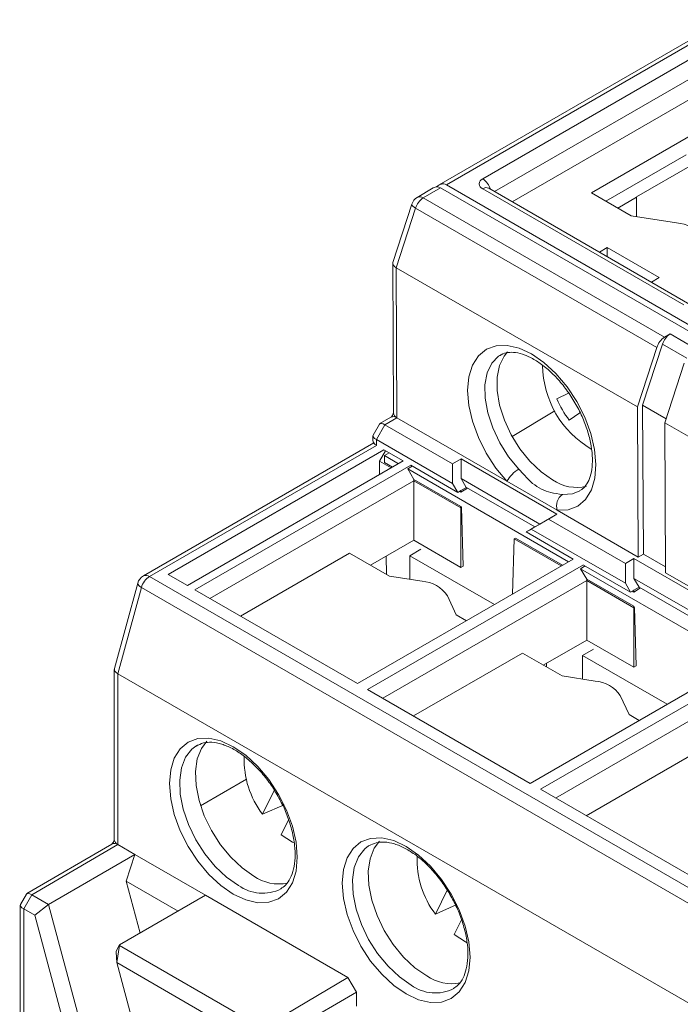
# Model space of a CAD drawing. Header units: millimetres. Extents: x 0 to 420, y 0 to 297.
# Tile 6 of 11: x 311 to 338, y 81 to 121. Entities that reach past the tile are written whole.
import ezdxf

# ---------------------------------------------------------------- set-up
doc = ezdxf.new("R2010")
doc.units = ezdxf.units.MM

msp = doc.modelspace()

# ---------------------------------------------------------------- linework, layer by layer
at = {"color": 7, "linetype": 'Continuous', "lineweight": 15}
for p, q in [((331.546, 113.954), (344.579, 121.477)), ((339.182, 120.8), (328.527, 114.648)), ((339.432, 120.775), (328.825, 114.651)), ((330.327, 114.897), (339.971, 120.464)), ((334.824, 114.315), (339.096, 116.781)), ((335.413, 113.975), (338.738, 115.895)), ((338.978, 115.479), (336.68, 114.153)), ((328.285, 114.521), (327.622, 114.134)), ((328.583, 114.524), (327.872, 114.11)), ((359.554, 96.645), (328.583, 114.524)), ((359.796, 96.772), (328.825, 114.651)), ((338.644, 109.687), (330.327, 114.489)), ((338.894, 109.712), (330.577, 114.513)), ((327.872, 114.11), (337.842, 108.354)), ((336.469, 113.365), (334.824, 114.315)), ((336.688, 114.139), (335.914, 113.686)), ((336.68, 114.153), (336.688, 114.139)), ((336.688, 113.331), (336.688, 114.139)), ((327.398, 113.856), (326.614, 111.435)), ((327.553, 113.688), (326.756, 111.226)), ((337.523, 107.932), (327.553, 113.688)), ((338.343, 113.075), (336.469, 113.365)), ((335.472, 112.056), (335.153, 111.872)), ((337.623, 110.815), (335.472, 112.056)), ((335.472, 111.687), (335.472, 112.056)), ((326.609, 111.403), (326.637, 105.227)), ((336.726, 105.47), (326.756, 111.226)), ((326.756, 111.226), (326.784, 105.023)), ((337.304, 110.63), (337.623, 110.815)), ((337.842, 108.354), (338.076, 108.49)), ((338.076, 108.49), (339.208, 107.837)), ((336.726, 105.47), (337.523, 107.932)), ((337.757, 108.068), (336.938, 105.54)), ((331.073, 107.622), (331.029, 107.595)), ((338.654, 107.279), (337.857, 104.817)), ((333.393, 105.807), (333.876, 106.039)), ((336.726, 105.47), (336.754, 99.268)), ((336.938, 105.54), (337.91, 104.979)), ((336.938, 105.54), (336.966, 99.391)), ((326.534, 105.048), (326.082, 104.784)), ((326.784, 105.023), (326.289, 104.735)), ((331.331, 102.398), (326.784, 105.023)), ((331.545, 104.248), (333.308, 105.308)), ((334.346, 105.23), (333.903, 104.928)), ((326.063, 104.765), (325.798, 104.304)), ((326.289, 104.735), (325.937, 104.121)), ((326.289, 104.735), (329.082, 103.122)), ((346.625, 99.755), (337.857, 104.817)), ((337.885, 98.615), (337.857, 104.817)), ((325.791, 104.276), (325.792, 104.081)), ((325.822, 103.983), (316.305, 98.488)), ((329.084, 102.305), (325.937, 104.121)), ((326.245, 103.704), (317.324, 98.553)), ((326.068, 103.235), (326.309, 103.663)), ((327.043, 103.239), (326.245, 103.7)), ((326.463, 103.574), (326.272, 103.46)), ((326.272, 103.46), (326.848, 103.127)), ((326.276, 103.173), (326.272, 103.46)), ((318.124, 98.091), (327.046, 103.241)), ((318.431, 97.914), (327.352, 103.064)), ((326.068, 102.677), (326.068, 103.235)), ((326.551, 102.956), (326.068, 103.235)), ((326.601, 102.985), (326.276, 103.173)), ((327.227, 102.908), (327.415, 103.025)), ((329.297, 101.938), (327.356, 103.059)), ((329.082, 103.122), (329.435, 103.328)), ((329.082, 103.122), (329.084, 102.305)), ((329.435, 103.328), (333.395, 101.043)), ((329.437, 102.511), (329.435, 103.328)), ((327.227, 102.908), (333.872, 99.072)), ((327.482, 102.476), (327.227, 102.908)), ((327.482, 102.418), (319.055, 97.554)), ((329.427, 101.354), (327.482, 102.476)), ((327.482, 102.418), (327.482, 102.476)), ((327.482, 99.961), (327.482, 102.418)), ((329.427, 101.296), (327.482, 102.418)), ((329.297, 101.938), (329.084, 102.305)), ((329.427, 102.016), (329.651, 102.146)), ((332.69, 100.633), (329.437, 102.511)), ((329.437, 102.511), (329.649, 102.147)), ((333.409, 101.199), (331.331, 102.398)), ((329.424, 102.012), (329.297, 101.938)), ((329.366, 101.978), (329.427, 101.944)), ((329.424, 102.018), (329.427, 102.016)), ((329.427, 101.944), (329.703, 102.114)), ((329.427, 101.944), (329.427, 102.016)), ((329.652, 102.143), (332.478, 100.512)), ((329.452, 101.31), (329.427, 101.354)), ((329.427, 101.296), (329.427, 101.354)), ((329.452, 101.31), (329.427, 101.296)), ((329.427, 101.296), (329.427, 98.838)), ((329.452, 101.31), (329.525, 98.895)), ((333.395, 101.043), (332.69, 100.633)), ((333.395, 101.043), (333.042, 100.836)), ((336.754, 99.268), (333.409, 101.199)), ((332.336, 100.427), (333.042, 100.836)), ((332.48, 100.512), (332.69, 100.633)), ((333.042, 100.836), (336.224, 98.999)), ((332.336, 100.427), (332.125, 100.305)), ((332.252, 100.379), (332.125, 100.305)), ((334.067, 99.184), (332.125, 100.305)), ((332.255, 100.384), (332.192, 100.347)), ((332.192, 100.347), (332.195, 100.346)), ((332.479, 100.513), (332.255, 100.384)), ((332.255, 100.384), (332.258, 100.382)), ((336.226, 98.182), (332.336, 100.427)), ((327.482, 99.961), (325.689, 98.926)), ((329.427, 98.838), (327.482, 99.961)), ((331.562, 97.738), (331.631, 100.023)), ((331.681, 100.052), (331.631, 100.023)), ((333.575, 98.901), (331.631, 100.023)), ((333.626, 98.93), (331.681, 100.052)), ((324.826, 99.424), (320.321, 96.823)), ((324.826, 99.424), (326.47, 98.475)), ((326.346, 98.547), (326.335, 99.299)), ((327.767, 99.589), (327.31, 99.325)), ((330.81, 97.304), (327.31, 99.325)), ((327.31, 99.325), (327.31, 98.345)), ((336.966, 99.391), (336.754, 99.268)), ((336.966, 99.391), (337.884, 98.861)), ((334.07, 99.186), (325.149, 94.036)), ((325.573, 93.791), (334.494, 98.941)), ((329.525, 98.895), (329.427, 98.838)), ((334.369, 98.785), (334.557, 98.902)), ((336.439, 97.815), (334.498, 98.936)), ((336.224, 98.999), (336.577, 99.206)), ((336.224, 98.999), (336.226, 98.182)), ((336.577, 99.206), (340.537, 96.92)), ((336.579, 98.388), (336.577, 99.206)), ((318.124, 98.091), (317.324, 98.553)), ((334.624, 98.353), (334.369, 98.785)), ((334.369, 98.785), (341.014, 94.949)), ((341.23, 96.684), (337.885, 98.615)), ((316.073, 98.187), (315.107, 94.655)), ((316.555, 98.464), (347.526, 80.584)), ((334.624, 98.295), (326.197, 93.431)), ((326.47, 98.475), (327.828, 98.265)), ((336.568, 97.231), (334.624, 98.353)), ((334.624, 98.295), (334.624, 98.353)), ((334.624, 95.838), (334.624, 98.295)), ((336.568, 97.173), (334.624, 98.295)), ((336.439, 97.815), (336.226, 98.182)), ((339.832, 96.51), (336.579, 98.388)), ((336.579, 98.388), (336.791, 98.024)), ((316.224, 98.008), (315.249, 94.444)), ((347.195, 80.128), (316.224, 98.008)), ((325.149, 94.036), (318.431, 97.914)), ((336.566, 97.889), (336.439, 97.815)), ((336.508, 97.855), (336.568, 97.821)), ((336.566, 97.895), (336.568, 97.894)), ((336.568, 97.894), (336.792, 98.023)), ((336.568, 97.821), (336.844, 97.991)), ((336.568, 97.821), (336.568, 97.894)), ((336.794, 98.02), (339.619, 96.389)), ((328.869, 97.664), (329.232, 96.88)), ((329.232, 96.88), (329.654, 96.637)), ((336.594, 97.188), (336.568, 97.231)), ((336.568, 97.173), (336.568, 97.231)), ((336.594, 97.188), (336.568, 97.173)), ((336.568, 97.173), (336.568, 94.715)), ((336.594, 97.188), (336.667, 94.772)), ((334.624, 95.838), (332.831, 94.803)), ((336.568, 94.715), (334.624, 95.838)), ((331.968, 95.301), (327.463, 92.7)), ((331.968, 95.301), (333.612, 94.352)), ((334.909, 95.466), (334.452, 95.202)), ((341.212, 95.063), (332.29, 89.913)), ((332.967, 94.882), (332.967, 94.724)), ((334.452, 95.202), (334.452, 94.222)), ((337.952, 93.181), (334.452, 95.202)), ((315.103, 94.626), (315.103, 87.585)), ((346.22, 76.564), (315.249, 94.444)), ((315.249, 94.444), (315.249, 87.381)), ((332.715, 89.668), (341.636, 94.818)), ((336.667, 94.772), (336.568, 94.715)), ((341.766, 94.173), (333.339, 89.308)), ((333.612, 94.352), (334.97, 94.142)), ((332.29, 89.913), (325.573, 93.791)), ((336.01, 93.541), (336.374, 92.758)), ((341.766, 92.711), (334.604, 88.577)), ((336.374, 92.758), (336.796, 92.514)), ((318.535, 91.488), (318.472, 91.45)), ((318.669, 88.992), (320.564, 90.086)), ((321.229, 88.636), (321.73, 89.65)), ((339.432, 85.79), (332.715, 89.668)), ((321.229, 88.636), (322.122, 89.024)), ((322.005, 87.791), (322.307, 88.402)), ((314.999, 87.405), (311.488, 85.357)), ((315.249, 87.381), (311.695, 85.307)), ((315.956, 86.972), (315.249, 87.381)), ((325.677, 87.365), (325.613, 87.327)), ((315.956, 86.972), (312.389, 84.907)), ((315.593, 85.876), (315.956, 86.972)), ((318.866, 85.293), (315.956, 86.972)), ((315.593, 85.876), (316.167, 83.726)), ((317.737, 84.638), (315.593, 85.876)), ((328.371, 84.513), (328.872, 85.527)), ((311.469, 85.338), (311.221, 84.909)), ((311.695, 85.307), (311.36, 84.727)), ((311.695, 85.307), (312.389, 84.907)), ((318.866, 85.293), (315.322, 83.235)), ((324.76, 81.89), (318.866, 85.293)), ((311.214, 84.882), (311.214, 60.648)), ((311.36, 84.727), (311.36, 60.394)), ((311.82, 84.462), (311.36, 84.727)), ((312.389, 84.907), (311.82, 84.462)), ((312.389, 84.907), (313.798, 79.624)), ((328.371, 84.513), (329.264, 84.901)), ((313.128, 79.556), (311.82, 84.462)), ((329.146, 83.668), (329.449, 84.28)), ((315.186, 82.979), (315.322, 83.235)), ((315.206, 82.507), (315.324, 83.213)), ((315.324, 83.213), (315.322, 83.235)), ((315.324, 83.213), (321.224, 79.806)), ((315.186, 82.979), (315.177, 82.934)), ((315.177, 82.934), (315.206, 82.507)), ((315.206, 82.507), (316.31, 78.367)), ((321.224, 79.033), (315.206, 82.507)), ((321.224, 79.806), (324.76, 81.89)), ((324.76, 81.89), (325.113, 81.278)), ((325.113, 81.278), (321.224, 79.033)), ((325.113, 81.278), (325.113, 80.706))]:
    msp.add_line(p, q, dxfattribs=at)
at = {"color": 8, "linetype": 'Continuous', "lineweight": 15}
for p, q in [((340.324, 119.859), (330.821, 114.373)), ((338.758, 107.49), (337.757, 108.068)), ((325.938, 103.881), (316.555, 98.464)), ((325.937, 104.121), (325.938, 103.881))]:
    msp.add_line(p, q, dxfattribs=at)
at = {"color": 8, "linetype": 'Continuous', "lineweight": 15, "flags": 128}
for points in [[(327.553, 113.688), (327.49, 113.728), (327.442, 113.767), (327.411, 113.803), (327.397, 113.836), (327.398, 113.856)], [(331.029, 107.595), (330.987, 107.566), (330.707, 107.277), (330.516, 106.878), (330.422, 106.389), (330.429, 105.83), (330.537, 105.225), (330.741, 104.603), (331.032, 103.99), (331.398, 103.414), (331.821, 102.899)], [(333.622, 101.859), (334.043, 101.886), (334.345, 102.005)], [(316.073, 98.187), (316.071, 98.166), (316.083, 98.129), (316.114, 98.089), (316.161, 98.048), (316.224, 98.008)], [(318.472, 91.45), (318.31, 91.326), (318.051, 90.995), (317.88, 90.561), (317.806, 90.044), (317.83, 89.463), (317.954, 88.842), (318.17, 88.208), (318.471, 87.586), (318.843, 87.001), (319.273, 86.478), (319.742, 86.037), (320.231, 85.698)], [(325.613, 87.327), (325.452, 87.204), (325.192, 86.872), (325.022, 86.439), (324.947, 85.921), (324.972, 85.34), (325.095, 84.719), (325.312, 84.085), (325.612, 83.463), (325.985, 82.878), (326.415, 82.355), (326.884, 81.914), (327.372, 81.575)]]:
    msp.add_lwpolyline(points, dxfattribs=at)
at = {"color": 7, "linetype": 'Continuous', "lineweight": 15, "flags": 128}
for points in [[(331.331, 102.398), (330.875, 102.947), (330.476, 103.559), (330.149, 104.211), (329.905, 104.878), (329.756, 105.535), (329.706, 106.156), (329.756, 106.719), (329.906, 107.201), (330.15, 107.584), (330.478, 107.853), (330.877, 107.999), (331.333, 108.015), (331.828, 107.901), (332.343, 107.662), (332.859, 107.306), (333.356, 106.848), (333.814, 106.303), (334.217, 105.695), (334.549, 105.044), (334.797, 104.377), (334.953, 103.719), (335.009, 103.095), (334.964, 102.528), (334.819, 102.041), (334.581, 101.652), (334.258, 101.376), (333.862, 101.223), (333.409, 101.199)], [(331.356, 107.749), (331.209, 107.575), (331.016, 107.183), (330.919, 106.699), (330.921, 106.146), (331.024, 105.547), (331.222, 104.929), (331.506, 104.318), (331.865, 103.742), (332.282, 103.225), (332.74, 102.79), (333.218, 102.456)], [(320.022, 85.333), (319.507, 85.688), (319.012, 86.148), (318.555, 86.693), (318.155, 87.303), (317.827, 87.955), (317.583, 88.623), (317.433, 89.281), (317.382, 89.906), (317.433, 90.471), (317.583, 90.956), (317.827, 91.342), (318.155, 91.615), (318.555, 91.763), (319.012, 91.781), (319.507, 91.669), (320.022, 91.43), (320.537, 91.074), (321.032, 90.615), (321.489, 90.07), (321.889, 89.459), (322.217, 88.808), (322.461, 88.14), (322.612, 87.481), (322.662, 86.857), (322.612, 86.292), (322.461, 85.806), (322.217, 85.42), (321.889, 85.148), (321.489, 85), (321.032, 84.981), (320.537, 85.094), (320.022, 85.333)], [(320.871, 86.08), (320.384, 86.418), (319.918, 86.857), (319.49, 87.378), (319.119, 87.96), (318.82, 88.579), (318.604, 89.21), (318.482, 89.828), (318.457, 90.406), (318.531, 90.922), (318.701, 91.353), (318.928, 91.653)], [(322.537, 87.451), (322.468, 87.485), (322.005, 87.791)], [(327.164, 81.21), (326.649, 81.566), (326.154, 82.025), (325.697, 82.57), (325.297, 83.18), (324.969, 83.832), (324.725, 84.5), (324.574, 85.159), (324.524, 85.783), (324.574, 86.348), (324.725, 86.833), (324.969, 87.22), (325.297, 87.492), (325.697, 87.64), (326.154, 87.659), (326.649, 87.546), (327.164, 87.307), (327.679, 86.951), (328.174, 86.492), (328.631, 85.947), (329.031, 85.337), (329.359, 84.685), (329.603, 84.017), (329.753, 83.358), (329.804, 82.734), (329.753, 82.169), (329.603, 81.684), (329.359, 81.297), (329.031, 81.025), (328.631, 80.877), (328.174, 80.858), (327.679, 80.971), (327.164, 81.21)], [(328.012, 81.957), (327.526, 82.295), (327.059, 82.734), (326.632, 83.255), (326.261, 83.837), (325.961, 84.456), (325.746, 85.087), (325.623, 85.705), (325.599, 86.283), (325.673, 86.799), (325.842, 87.23), (326.069, 87.53)], [(329.679, 83.328), (329.61, 83.362), (329.146, 83.668)]]:
    msp.add_lwpolyline(points, dxfattribs=at)
at = {"color": 7, "linetype": 'Continuous', "lineweight": 15}
for centre, radius, start, end in [((330.404, 114.693), 0.218, 110.7832, 249.2166), ((327.874, 113.702), 0.5, 120.2565, 162.0559), ((328.296, 113.457), 0.778, 122.9999, 162.7687), ((338.262, 111.728), 1.35, 33.4389, 86.5665), ((338.266, 107.701), 0.778, 122.9999, 162.7687), ((338.5, 107.838), 0.778, 122.9994, 162.7688), ((336.853, 107.23), 4.049, 180.6231, 239.7959), ((336.871, 107.241), 3.762, 202.4143, 217.9326), ((326.639, 104.833), 0.239, 52.645, 116.0772), ((326.888, 105.253), 0.252, 185.8074, 245.5496), ((326.025, 104.1), 0.234, 184.7523, 235.8712), ((332.509, 101.735), 1.353, 120.5872, 150.6214), ((334.202, 103.86), 1.714, 234.9739, 284.2251), ((333.962, 101.385), 0.584, 125.6049, 198.6211), ((316.555, 98.055), 0.5, 119.9973, 164.7051), ((316.979, 97.808), 0.781, 122.8832, 165.1623), ((327.747, 96.924), 1.344, 33.4388, 86.5665), ((334.889, 92.801), 1.344, 33.4389, 86.5665), ((324.194, 90.887), 3.723, 177.9492, 217.2053), ((315.353, 87.61), 0.251, 185.6943, 245.6257), ((315.104, 87.191), 0.239, 52.6434, 116.078), ((331.336, 86.764), 3.723, 177.9491, 217.2053), ((321.921, 87.612), 1.857, 235.5434, 280.5943), ((329.063, 83.489), 1.857, 235.5436, 280.5941)]:
    msp.add_arc(centre, radius, start, end, dxfattribs=at)
at = {"color": 8, "linetype": 'Continuous', "lineweight": 15}
for centre, radius, start, end in [((329.909, 114.246), 0.773, 16.9665, 57.3136), ((330.472, 114.297), 0.24, 64.1262, 127.1839), ((327.727, 113.92), 0.239, 52.6439, 116.0783), ((316.408, 98.259), 0.251, 54.3827, 114.3059), ((321.229, 87.073), 1.699, 234.0183, 296.6131), ((328.371, 82.95), 1.699, 234.0183, 296.6131)]:
    msp.add_arc(centre, radius, start, end, dxfattribs=at)
at = {"color": 7, "linetype": 'Continuous', "lineweight": 15}
for centre, major_axis, ratio, start_param, end_param in [((328.42, 114.021), (0.037, 0.543), 0.714331, 5.946958, 6.73488), ((328.66, 114.148), (0.041, 0.542), 0.715178, 5.951897, 7.036187), ((327.11, 111.342), (0.499, -0.078), 0.44387, 3.070597, 3.995355), ((326.437, 104.413), (0.366, -0.363), 0.313923, 2.269996, 3.225268), ((326.291, 104.159), (0.499, -0.132), 0.32172, 3.05534, 4.010612), ((315.603, 94.574), (0.499, -0.067), 0.466037, 3.079099, 3.989485), ((311.842, 84.985), (0.365, -0.364), 0.315849, 2.269993, 3.225271), ((311.714, 84.762), (0.498, -0.133), 0.317765, 3.056653, 4.011931)]:
    msp.add_ellipse(centre, major_axis=major_axis, ratio=ratio, start_param=start_param, end_param=end_param, dxfattribs=at)
for points, knots in [([(331.046, 107.596), (331.061, 107.608), (331.152, 107.685), (331.351, 107.731), (331.685, 107.734), (332.066, 107.633), (332.49, 107.425), (332.923, 107.119), (333.349, 106.724), (333.75, 106.253), (334.109, 105.722), (334.411, 105.153), (334.643, 104.569), (334.797, 103.996), (334.869, 103.458), (334.861, 102.98), (334.78, 102.581), (334.639, 102.28), (334.494, 102.095), (334.381, 102.037), (334.34, 102.017)], [0, 0, 0, 0, 0.013426, 0.083212, 0.140264, 0.201307, 0.260263, 0.318931, 0.377821, 0.43708, 0.496616, 0.556272, 0.61585, 0.675136, 0.733961, 0.792218, 0.850015, 0.907871, 0.967239, 1, 1, 1, 1]), ([(326.637, 105.225), (326.637, 105.227), (326.638, 105.229), (326.636, 105.215), (326.629, 105.19), (326.617, 105.158), (326.599, 105.124), (326.577, 105.092), (326.555, 105.066), (326.538, 105.051), (326.531, 105.047), (326.535, 105.048), (326.535, 105.049)], [0, 0, 0, 0, 0.091241, 0.208907, 0.311603, 0.412584, 0.517312, 0.625844, 0.73595, 0.847373, 0.966327, 1, 1, 1, 1]), ([(331.821, 102.899), (331.872, 102.844), (332.068, 102.631), (332.437, 102.213), (333.054, 101.92), (333.462, 101.876), (333.622, 101.859)], [0, 0, 0, 0, 0.091028, 0.352288, 0.745303, 1, 1, 1, 1]), ([(318.484, 91.456), (318.581, 91.505), (318.767, 91.601), (319.126, 91.626), (319.532, 91.554), (319.978, 91.368), (320.432, 91.079), (320.88, 90.697), (321.303, 90.234), (321.68, 89.723), (321.881, 89.354), (321.976, 89.179)], [0, 0, 0, 0, 0.116829, 0.225506, 0.341207, 0.453227, 0.564263, 0.675279, 0.786622, 0.898289, 1, 1, 1, 1]), ([(321.976, 89.179), (321.986, 89.162), (322.106, 88.954), (322.275, 88.53), (322.466, 87.934), (322.567, 87.357), (322.585, 86.826), (322.521, 86.361), (322.382, 85.982), (322.203, 85.709), (322.049, 85.605), (321.981, 85.56)], [0, 0, 0, 0, 0.011602, 0.139596, 0.2673, 0.394497, 0.521017, 0.64688, 0.77257, 0.89938, 1, 1, 1, 1]), ([(315.103, 87.583), (315.103, 87.584), (315.103, 87.586), (315.101, 87.572), (315.094, 87.547), (315.082, 87.515), (315.064, 87.481), (315.042, 87.449), (315.02, 87.423), (315.004, 87.408), (314.996, 87.404), (315, 87.406), (315.001, 87.406)], [0, 0, 0, 0, 0.087968, 0.206053, 0.309125, 0.410469, 0.51557, 0.624493, 0.734999, 0.846823, 0.966206, 1, 1, 1, 1]), ([(325.626, 87.333), (325.723, 87.382), (325.909, 87.478), (326.268, 87.503), (326.673, 87.431), (327.12, 87.245), (327.574, 86.956), (328.022, 86.575), (328.444, 86.111), (328.821, 85.6), (329.022, 85.232), (329.118, 85.056)], [0, 0, 0, 0, 0.116829, 0.225506, 0.341207, 0.453227, 0.564263, 0.675279, 0.786622, 0.898289, 1, 1, 1, 1]), ([(329.118, 85.056), (329.128, 85.039), (329.248, 84.831), (329.417, 84.408), (329.608, 83.811), (329.709, 83.234), (329.727, 82.703), (329.663, 82.238), (329.524, 81.859), (329.344, 81.586), (329.191, 81.482), (329.123, 81.437)], [0, 0, 0, 0, 0.011602, 0.139596, 0.2673, 0.394497, 0.521017, 0.64688, 0.77257, 0.89938, 1, 1, 1, 1])]:
    msp.add_open_spline(points, degree=3, knots=knots, dxfattribs=at)

doc.saveas('drawing.dxf')
